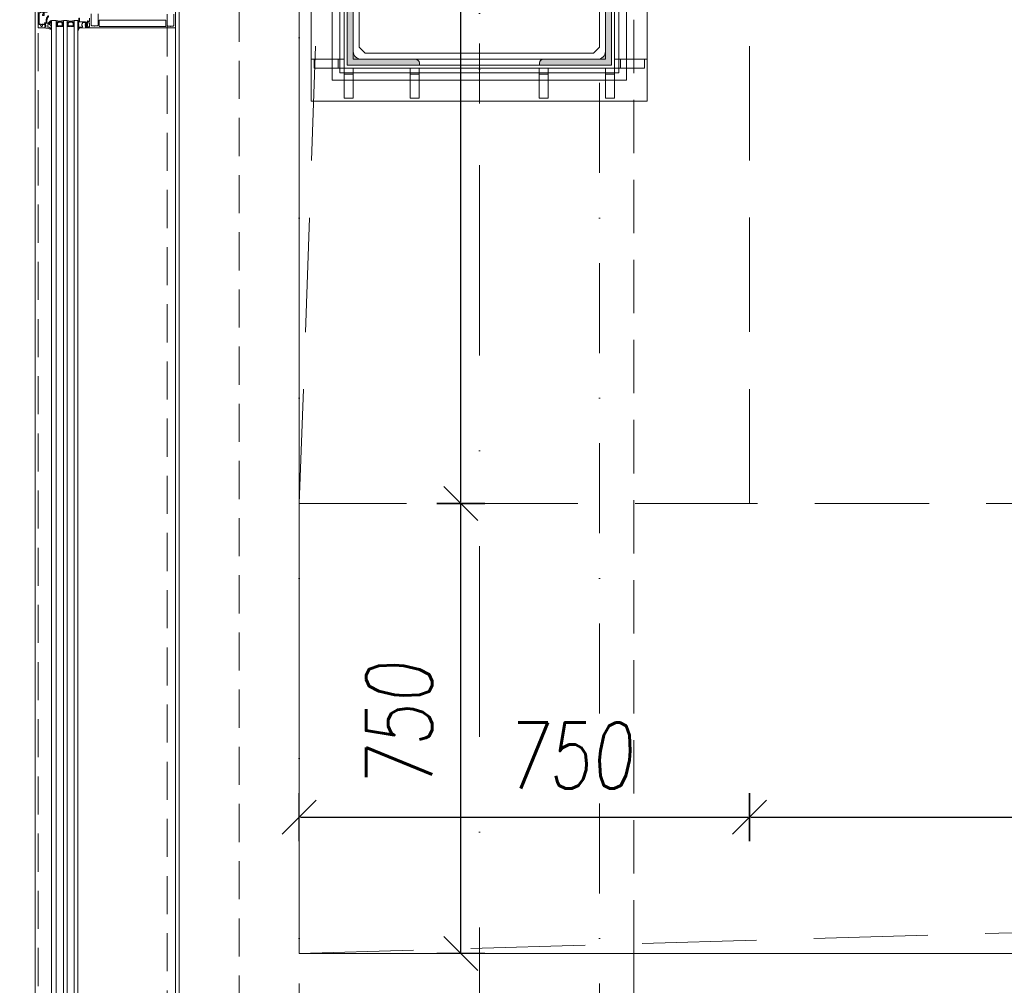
# Model space of a CAD drawing. Header units: millimetres. Extents: x 213386 to 459888, y 74252 to 208052.
# Tile 157 of 256: x 373011 to 374651, y 180579 to 182188. Entities that reach past the tile are written whole.
import ezdxf

# ---------------------------------------------------------------- set-up
doc = ezdxf.new("R2010")
doc.units = ezdxf.units.MM
for name, pattern in [('CK_Čerchovaná 50', [6, 3, -1.5, 0, -1.5]), ('DASHDOTX2', [2, 1, -0.5, 0, -0.5]), ('ČERCHOVANÁ', [25.4, 12.7, -6.35, 0, -6.35]), ('ČÁRKOVANÁ', [19.05, 12.7, -6.35])]:
    doc.linetypes.add(name, pattern=pattern)
doc.layers.get('Defpoints').update_dxf_attribs({"color": 255, "lineweight": 0})
for name, color, linetype, lineweight in [('FASÁDA DETAILNÍ', 255, 'Continuous', 0), ('HU-obrys', 255, 'Continuous', 0), ('HU-ocel pohled', 255, 'Continuous', 0), ('HU-ocel rez', 255, 'Continuous', 0), ('HU-osy', 255, 'DASHDOTX2', 0), ('HU-slaba odstin sedi 254', 255, 'Continuous', 0), ('KOTY 50', 255, 'Continuous', 0), ('NOVA', 255, 'Continuous', 0), ('NOVÁ TLUSTÁ', 255, 'Continuous', 0), ('OSY', 255, 'Continuous', 0), ('TENKA', 255, 'Continuous', 0)]:
    doc.layers.add(name, color=color, linetype=linetype, lineweight=lineweight)
doc.layers.get('KOTY 50').off()
doc.styles.add('CS-ROMANS', font='romans.shx', dxfattribs={"width": 0.75, "oblique": 5})
doc.dimstyles.new('A_KÓTA_50', dxfattribs={"dimtxt": 110, "dimasz": 2, "dimexe": 100, "dimexo": 1500, "dimgap": 40, "dimtad": 1, "dimrnd": 1, "dimdsep": 46, "dimtxsty": 'CS-ROMANS', "dimblk": 'KOT_CARA20', "dimcen": 45, "dimse1": 1, "dimse2": 1, "dimclrd": 256, "dimclre": 256, "dimclrt": 256, "dimadec": 0, "dimazin": 0, "dimtfac": 1, "dimtix": 1, "dimtmove": 2, "dimatfit": 3, "dimldrblk": 'OBLIQUE', "dimfxl": 100, "dimtolj": 1, "dimarcsym": 0})

# ---------------------------------------------------------------- blocks, each defined once
blk = doc.blocks.new('433270')
blk.add_lwpolyline([(1, 0, 0.414364), (0, -1), (0, -1.4, 0.255924), (0.2, -1.8, -0.547723), (0.2, -3.2, 0.255924), (0, -3.6), (0, -14.6, 0.414214), (0.3, -14.9), (1.2, -14.9, 0.414214), (1.7, -14.4), (1.7, -10.3, -0.414214), (2, -10), (6, -10, 0.414248), (7, -9), (7, -7.7, 0.414179), (6.5, -7.2), (5.7, -7.2, 0.414232), (5.4, -7.5), (5.4, -8.2, -0.414198), (5.1, -8.5), (2.8, -8.5, -0.414204), (1.8, -7.5), (1.8, -4.5, -0.147432), (2, -3.9, 0.147461), (2.4, -2.5), (2.4, -2.3, -0.414214), (2.9, -1.8), (21.9, -1.8, -0.668178), (22.2, -2.7), (22.2, -2.7, 1), (21.6, -3.3), (21.5, -3.4, 0.198912), (21.4, -3.7), (21.4, -4, 0.414214), (22.1, -4.7), (22.4, -4.7, 0.576988), (22.6, -4.3, -0.311246), (24.6, -4.3, 0.576988), (24.8, -4.7), (25.3, -4.7, -0.260065), (25.3, -6.6), (24.8, -6.6, 0.576988), (24.6, -7.1, -0.311246), (22.6, -7.1, 0.576988), (22.4, -6.6), (22.1, -6.6, 0.414214), (21.4, -7.3), (21.4, -7.6, 0.267949), (21.6, -8), (21.9, -8.2, -0.637047), (21.7, -10), (19.8, -10.7, 0.315299), (19.5, -11.2), (19.5, -11.5, 0.520567), (20.2, -12), (22.8, -11, -0.520567), (23.5, -11.5), (23.5, -12.5, 0.414062), (24, -13), (25, -13, 0.414186), (25.5, -12.5), (25.5, -11.5, -0.414182), (26, -11), (27, -11, 0.414214), (27.5, -10.5), (27.5, -0.5, 0.414214), (27, 0), (1, 0)], format="xyb", close=True)
blk = doc.blocks.new('284325')
for points in [[(0.8, -5.2, -0.560316), (0.9, -4.7), (1.9, -4.4, 0.3153), (2.1, -4.1), (2.1, -1.9, 0.451558), (1.8, -1.6), (0.9, -1.7, -0.399586), (0.6, -1.5), (0.3, -0.1, -0.415977), (0.5, 0.3, 0.024107), (6.1, 1.2, 0.076636), (9, 2.3, -0.577615), (10.8, 1.3), (10, 1.4, 0.283171), (9.1, 0.9, -0.168429), (7.1, -0.7), (5.9, -1.2, 0.315302), (5.2, -2.1), (5.2, -4.2, 0.269719), (6.8, -6.8, -0.194797), (10.2, -11.5, -0.342663), (9.2, -11.2, 0.119207), (5.4, -7.6, 0.578571), (3.6, -8.6), (3.6, -11.8, 0.176415), (6.2, -18.7, -1), (5.2, -19.5, -0.176415), (2.4, -11.8), (2.4, -8.9, 0.208286), (0.8, -5.2)], [(9, -6.7), (10.3, -8.8, -0.134555), (10.8, -10.6, -0.339795), (10.2, -11.5, 0.194788), (6.8, -6.8, -0.269736), (5.2, -4.2), (5.2, -2.1, -0.315302), (5.9, -1.2), (7.1, -0.7, 0.168429), (9.1, 0.9, -0.283167), (10, 1.4), (10.8, 1.3), (10.8, -0.7, -0.070852), (10.7, -1.3), (9.9, -3.9, -0.241839), (9.1, -4.8), (7.9, -5.2, 0.836024), (8.1, -6.2), (8.1, -6.2, -0.255349), (9, -6.7)]]:
    blk.add_lwpolyline(points, format="xyb", close=True)
blk = doc.blocks.new('284336')
for points in [[(-0.7, -9.6), (-10, -9.6, 0.414511), (-10.5, -10.1), (-10.5, -15.5, -1), (-11.7, -15.5), (-11.7, -9.6), (-12.7, -8.9, -0.668884), (-12.6, -8.2), (-12, -8, 0.766384), (-12, -7.2), (-12.6, -7, -0.76831), (-12.6, -6.2), (-12, -6, 0.766384), (-12, -5.2), (-12.6, -5, -0.76831), (-12.6, -4.2), (-12, -4, 0.766384), (-12, -3.2), (-12.6, -3, -0.877523), (-12.5, -2.2), (-12.1, -2.2, 0.698129), (-11.8, -1.5, -0.220231), (-12.9, 0.8), (-12.9, 3.5, -0.157143), (-12.8, 3.7), (-12.7, 3.4, -0.067482), (-12.5, 2.5, 0.393136), (-8.7, -1), (-6.1, -1, -0.414214), (-5.6, -1.5), (-5.6, -2.2, -0.267949), (-5.9, -2.6), (-6.4, -2.9, 0.267949), (-6.6, -3.4), (-6.6, -5.8, 0.267949), (-6.4, -6.3), (-5.9, -6.6, -0.267949), (-5.6, -7), (-5.6, -8.1, 0.414215), (-5.1, -8.6), (-0.4, -8.6), (-0.4, -9.3, -0.414212), (-0.7, -9.6)], [(-0.4, 0), (-0.4, -2, 0.990243), (-0.4, -3), (0.9, -3, 0.414214), (1.2, -2.7), (1.2, -2.6, -0.668123), (1.7, -2.4), (2.7, -3.4, -0.199004), (2.9, -3.8), (2.9, -5.4, -0.199038), (2.7, -5.8), (1.7, -6.8, -0.668191), (1.2, -6.6), (1.2, -6.5, 0.414214), (0.9, -6.2), (-0.4, -6.2, 0.990269), (-0.4, -7.2), (-0.4, -8.6), (-5.1, -8.6, -0.414215), (-5.6, -8.1), (-5.6, -7, 0.267949), (-5.8, -6.6), (-6.3, -6.3, -0.267949), (-6.6, -5.8), (-6.6, -3.4, -0.267949), (-6.3, -3), (-5.8, -2.7, 0.267949), (-5.6, -2.2), (-5.6, -1.5, 0.414214), (-6.1, -1), (-8.7, -1, -0.393156), (-12.5, 2.5, 0.067572), (-12.7, 3.4), (-12.8, 3.7, -0.637545), (-12.1, 3.5), (-11.9, 2.5, 0.344315), (-10.1, 0.9), (0, 0.4, -0.406913), (0.4, 0), (-0.4, 0)], [(1.7, -4.3, 0.414235), (1.2, -3.8), (-0.7, -3.8, 0.414214), (-1.2, -4.3), (-1.2, -4.9, 0.414214), (-0.7, -5.4), (1.2, -5.4, 0.414235), (1.7, -4.9), (1.7, -4.3)]]:
    blk.add_lwpolyline(points, format="xyb", close=True)
blk = doc.blocks.new('A$C29162560')
at = {"layer": 'FASÁDA DETAILNÍ'}
for p, q in [((-913, -19745.5), (-905, -19745.5)), ((-913, -19745.5), (-913, -21695)), ((-905, -19745.5), (-913, -19745.5)), ((-905, -21705), (-905, -19745.5)), ((-893, -19745.5), (-887, -19745.5)), ((-893, -19745.5), (-893, -21681)), ((-887, -19745.5), (-893, -19745.5)), ((-887, -21681), (-887, -19745.5)), ((-875, -19745.5), (-869, -19745.5)), ((-869, -19745.5), (-875, -19745.5)), ((-875, -19745.5), (-875, -21663)), ((-869, -21663), (-869, -19745.5))]:
    blk.add_line(p, q, dxfattribs=at)
for points in [[(25640, -21740), (-940, -21740), (-940, 1940), (25640, 1940)], [(25400, -21500), (-700, -21500), (-700, 1700), (25400, 1700)], [(-894, -19755.5), (-894, -19749.5), (-896, -19747.5), (-902, -19747.5), (-904, -19749.5), (-904, -19755.5), (-899.5, -19755.5), (-899.5, -19755), (-898.5, -19755), (-898.5, -19755.5)], [(-903, -19754.5), (-895, -19754.5), (-895, -19749.9), (-896.4, -19748.5), (-901.4, -19748.5), (-903, -19749.9)], [(-876, -19755.5), (-876, -19749.5), (-878, -19747.5), (-884, -19747.5), (-886, -19749.5), (-886, -19755.5), (-881.5, -19755.5), (-881.5, -19755), (-880.5, -19755), (-880.5, -19755.5)], [(-885, -19754.5), (-877, -19754.5), (-877, -19749.9), (-878.4, -19748.5), (-883.4, -19748.5), (-885, -19749.9)]]:
    blk.add_lwpolyline(points, close=True, dxfattribs=at)
at = {"layer": 'FASÁDA DETAILNÍ', "linetype": 'ČÁRKOVANÁ', "ltscale": 5}
for points in [[(25635, -21735), (-935, -21735), (-935, 1935), (25635, 1935)], [(25420, -21520), (-720, -21520), (-720, 1720), (25420, 1720)], [(25300, -21400), (-600, -21400), (-600, 1600), (25300, 1600)]]:
    blk.add_lwpolyline(points, close=True, dxfattribs=at)
at = {"layer": 'FASÁDA DETAILNÍ'}
for points in [[(-846.5, -19734.6), (-846.5, -19753, 0.414214), (-845, -19754.5), (-841.5, -19754.5, 0.399985), (-840.5, -19754.5), (-836.8, -19754.5, 0.414214), (-835.3, -19753), (-835.3, -19734.6, -0.13165)], [(-720.2, -19734.7), (-720.2, -19753.5, 0.414232), (-718.7, -19755), (-715, -19755, 0.399985), (-714, -19755), (-710.5, -19755, 0.414232), (-709, -19753.5), (-709, -19734.7, -0.116937)], [(-706, -19731), (-706, -19756.5, -0.414214), (-707, -19757.5), (-707, -19757.5), (-855.5, -19757.5, -0.414214), (-856, -19757), (-856, -19755.7, -0.41422), (-855.5, -19755.2), (-855, -19755.2), (-855, -19756.2), (-850.5, -19756.2, 0.414214), (-849.5, -19755.2), (-849.5, -19750.5, 0.414214), (-850.5, -19749.5), (-855, -19749.5), (-855, -19751.2), (-855.5, -19751.2, -0.414201), (-856, -19750.7), (-856, -19748.7, -0.414214), (-855.5, -19748.2), (-853.4, -19748.2, 0.414214), (-852.9, -19747.7), (-852.9, -19745.9), (-851.6, -19745.9), (-851.6, -19747.1), (-849.8, -19747.1, 0.414214), (-849.5, -19746.8), (-849.5, -19741.5, 0.414167)]]:
    blk.add_lwpolyline(points, format="xyb", dxfattribs=at)
blk.add_lwpolyline([(-832.8, -19755.4), (-722.7, -19755.4, 0.414214), (-722.2, -19754.9), (-722.2, -19745.2, 0.414214), (-722.7, -19744.7), (-832.8, -19744.7, 0.414214), (-833.3, -19745.2), (-833.3, -19754.9, 0.414214), (-832.8, -19755.4)], format="xyb", close=True, dxfattribs=at)
blk.add_lwpolyline([(113.5, -21626), (-706, -21626), (-706, -19756.5)], dxfattribs=at)
for centre, radius, start, end in [((-899, -19723.6), 22.7, 254.6728, 285.3272), ((-903.6, -19751.1), 3.55, 67.2938, 112.409), ((-903.8, -19750.7), 2.9, 65.3067, 115.2952), ((-903.9, -19750.3), 2.25, 61.5273, 118.4028), ((-904.1, -19750.1), 1.71, 57.2949, 122.6857), ((-904.2, -19749.9), 1.26, 51.9656, 128.4996), ((-894.4, -19751.1), 3.55, 67.591, 112.7062), ((-894.2, -19750.7), 2.9, 64.7048, 114.6933), ((-894.1, -19750.3), 2.25, 61.5972, 118.4727), ((-893.9, -19750.1), 1.71, 57.3143, 122.7051), ((-893.8, -19749.9), 1.26, 51.5004, 128.0344), ((-881, -19723.6), 22.7, 254.6728, 285.3272), ((-885.6, -19751.1), 3.55, 67.2938, 112.409), ((-885.8, -19750.7), 2.9, 65.3067, 115.2952), ((-885.9, -19750.3), 2.25, 61.5273, 118.4028), ((-886.1, -19750.1), 1.71, 57.2949, 122.6857), ((-886.2, -19749.9), 1.26, 51.9656, 128.4996), ((-876.4, -19751.1), 3.55, 67.591, 112.7062), ((-876.2, -19750.7), 2.9, 64.7048, 114.6933), ((-876.1, -19750.3), 2.25, 61.5972, 118.4727), ((-875.9, -19750.1), 1.71, 57.3143, 122.7051), ((-875.8, -19749.9), 1.26, 51.5004, 128.0344), ((-904.4, -19749.8), 0.879, 43.9949, 136.4964), ((-904.5, -19749.9), 0.596, 33.0366, 146.9634), ((-904.5, -19750.1), 0.596, 33.0366, 146.9634), ((-904.5, -19750.4), 0.596, 33.0366, 146.9634), ((-904.5, -19750.7), 0.596, 33.0366, 146.9634), ((-904.5, -19751), 0.596, 33.0366, 146.9634), ((-904.5, -19751.3), 0.596, 33.0366, 146.9634), ((-904.5, -19751.6), 0.596, 33.0366, 146.9634), ((-904.5, -19751.9), 0.596, 33.0366, 146.9634), ((-904.5, -19752.2), 0.596, 33.0366, 146.9634), ((-904.5, -19752.5), 0.596, 33.0366, 146.9634), ((-904.5, -19752.8), 0.596, 33.0366, 146.9634), ((-904.5, -19753.1), 0.596, 33.0366, 146.9634), ((-904.5, -19753.4), 0.596, 33.0366, 146.9634), ((-893.6, -19749.8), 0.879, 43.5036, 136.0051), ((-893.5, -19749.9), 0.596, 33.0366, 146.9634), ((-893.5, -19750.1), 0.596, 33.0366, 146.9634), ((-893.5, -19750.4), 0.596, 33.0366, 146.9634), ((-893.5, -19750.7), 0.596, 33.0366, 146.9634), ((-893.5, -19751), 0.596, 33.0366, 146.9634), ((-893.5, -19751.3), 0.596, 33.0366, 146.9634), ((-893.5, -19751.6), 0.596, 33.0366, 146.9634), ((-893.5, -19751.9), 0.596, 33.0366, 146.9634), ((-893.5, -19752.2), 0.596, 33.0366, 146.9634), ((-893.5, -19752.5), 0.596, 33.0366, 146.9634), ((-893.5, -19752.8), 0.596, 33.0366, 146.9634), ((-893.5, -19753.1), 0.596, 33.0366, 146.9634), ((-893.5, -19753.4), 0.596, 33.0366, 146.9634), ((-886.4, -19749.8), 0.879, 43.9949, 136.4964), ((-886.5, -19749.9), 0.596, 33.0366, 146.9634), ((-886.5, -19750.1), 0.596, 33.0366, 146.9634), ((-886.5, -19750.4), 0.596, 33.0366, 146.9634), ((-886.5, -19750.7), 0.596, 33.0366, 146.9634), ((-886.5, -19751), 0.596, 33.0366, 146.9634), ((-886.5, -19751.3), 0.596, 33.0366, 146.9634), ((-886.5, -19751.6), 0.596, 33.0366, 146.9634), ((-886.5, -19751.9), 0.596, 33.0366, 146.9634), ((-886.5, -19752.2), 0.596, 33.0366, 146.9634), ((-886.5, -19752.5), 0.596, 33.0366, 146.9634), ((-886.5, -19752.8), 0.596, 33.0366, 146.9634), ((-886.5, -19753.1), 0.596, 33.0366, 146.9634), ((-886.5, -19753.4), 0.596, 33.0366, 146.9634), ((-875.6, -19749.8), 0.879, 43.5036, 136.0051), ((-875.5, -19749.9), 0.596, 33.0366, 146.9634), ((-875.5, -19750.1), 0.596, 33.0366, 146.9634), ((-875.5, -19750.4), 0.596, 33.0366, 146.9634), ((-875.5, -19750.7), 0.596, 33.0366, 146.9634), ((-875.5, -19751), 0.596, 33.0366, 146.9634), ((-875.5, -19751.3), 0.596, 33.0366, 146.9634), ((-875.5, -19751.6), 0.596, 33.0366, 146.9634), ((-875.5, -19751.9), 0.596, 33.0366, 146.9634), ((-875.5, -19752.2), 0.596, 33.0366, 146.9634), ((-875.5, -19752.5), 0.596, 33.0366, 146.9634), ((-875.5, -19752.8), 0.596, 33.0366, 146.9634), ((-875.5, -19753.1), 0.596, 33.0366, 146.9634), ((-875.5, -19753.4), 0.596, 33.0366, 146.9634)]:
    blk.add_arc(centre, radius, start, end, dxfattribs=at)
for name, p, xscale, rotation in [('433270', (-935, -19730), -1.000000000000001, 90), ('284325', (-924.1, -19757.5), -1, 180), ('284336', (-855.6, -19757.5), -1, 180)]:
    blk.add_blockref(name, p, dxfattribs=dict(at, xscale=xscale, rotation=rotation))
blk = doc.blocks.new('KOT_CARA20')
for p, q in [((0, 20), (0, -20)), ((0, 0), (14.14, 14.14)), ((0, 0), (-14.14, -14.14))]:
    blk.add_line(p, q)
blk = doc.blocks.new('*D3949')
at = {"lineweight": -2, "transparency": 16777216}
blk.add_line((373745.5, 180634.2), (373745.5, 181380.2), dxfattribs=at)
at = {"layer": 'Defpoints', "color": 0, "transparency": 16777216}
for p in [(373010.8, 181382.2), (373745.5, 181382.2), (373010.8, 180632.2)]:
    blk.add_point(p, dxfattribs=at)
at = {"lineweight": -2, "transparency": 16777216, "xscale": 2, "yscale": 2, "zscale": 2}
for p, rotation in [((373745.5, 181382.2), 90), ((373745.5, 180632.2), 270)]:
    blk.add_blockref('KOT_CARA20', p, dxfattribs=dict(at, rotation=rotation))
at = {"transparency": 16777216, "insert": (373643, 181011.9), "char_height": 110, "attachment_point": 5, "rotation": 90, "style": 'CS-ROMANS'}
blk.add_mtext('\\A1;750', dxfattribs=at)
blk = doc.blocks.new('_OBLIQUE')
at = {"color": 0, "linetype": 'ByBlock', "ltscale": 15}
blk.add_line((-0.5, -0.5), (0.5, 0.5), dxfattribs=at)
blk = doc.blocks.new('*D3950')
at = {"lineweight": -2, "transparency": 16777216}
blk.add_line((373745.5, 181384.2), (373745.5, 202680.2), dxfattribs=at)
at = {"layer": 'Defpoints', "color": 0, "transparency": 16777216}
for p in [(373428.9, 202682.2), (373745.5, 202682.2), (373010.8, 181382.2)]:
    blk.add_point(p, dxfattribs=at)
at = {"lineweight": -2, "transparency": 16777216, "xscale": 2, "yscale": 2, "zscale": 2}
for p, rotation in [((373745.5, 202682.2), 90), ((373745.5, 181382.2), 270)]:
    blk.add_blockref('KOT_CARA20', p, dxfattribs=dict(at, rotation=rotation))
at = {"transparency": 16777216, "insert": (373643, 192725.8), "char_height": 110, "attachment_point": 5, "rotation": 90, "style": 'CS-ROMANS'}
blk.add_mtext('\\A1;21300', dxfattribs=at)
blk = doc.blocks.new('*D3952')
at = {"lineweight": -2, "transparency": 16777216}
blk.add_line((373478.6, 180859.6), (374224.6, 180859.6), dxfattribs=at)
at = {"layer": 'Defpoints', "color": 0, "transparency": 16777216}
for p in [(373476.6, 181033.4), (374226.6, 181033.4), (374226.6, 180859.6)]:
    blk.add_point(p, dxfattribs=at)
at = {"lineweight": -2, "transparency": 16777216, "xscale": 2, "yscale": 2, "zscale": 2, "rotation": 180}
blk.add_blockref('KOT_CARA20', (373476.6, 180859.6), dxfattribs=at)
at = {"lineweight": -2, "transparency": 16777216, "xscale": 2, "yscale": 2, "zscale": 2}
blk.add_blockref('KOT_CARA20', (374226.6, 180859.6), dxfattribs=at)
at = {"transparency": 16777216, "insert": (373926.9, 180962.1), "char_height": 110, "attachment_point": 5, "style": 'CS-ROMANS'}
blk.add_mtext('\\A1;750', dxfattribs=at)
blk = doc.blocks.new('*D3953')
at = {"lineweight": -2, "transparency": 16777216}
blk.add_line((374228.6, 180859.6), (398424.6, 180859.6), dxfattribs=at)
at = {"layer": 'Defpoints', "color": 0, "transparency": 16777216}
for p in [(398426.6, 181107.3), (374226.6, 181033.4), (398426.6, 180859.6)]:
    blk.add_point(p, dxfattribs=at)
at = {"lineweight": -2, "transparency": 16777216, "xscale": 2, "yscale": 2, "zscale": 2, "rotation": 180}
blk.add_blockref('KOT_CARA20', (374226.6, 180859.6), dxfattribs=at)
at = {"lineweight": -2, "transparency": 16777216, "xscale": 2, "yscale": 2, "zscale": 2}
blk.add_blockref('KOT_CARA20', (398426.6, 180859.6), dxfattribs=at)
at = {"transparency": 16777216, "insert": (388850.4, 180954.6), "char_height": 110, "attachment_point": 5, "style": 'CS-ROMANS'}
blk.add_mtext('\\A1;24200', dxfattribs=at)
blk = doc.blocks.new('A$C657B7939')
at = {"layer": 'HU-slaba odstin sedi 254'}
h = blk.add_hatch(color=256, dxfattribs=at)
h.dxf.hatch_style = 1
h.paths.add_polyline_path([(0.01, 0.1135, 0.414214), (0.0035, 0.12), (0, 0.12), (0, 0), (0.12, 0), (0.12, 0.0035, 0.414214), (0.1135, 0.01), (0.023, 0.01, -0.414214), (0.01, 0.023)])
for p, q in [((0, 0.12), (0.0035, 0.12)), ((0, 0), (0, 0.12)), ((0.01, 0.1135), (0.01, 0.023)), ((0.023, 0.01), (0.1135, 0.01)), ((0.12, 0.0035), (0.12, 0)), ((0.12, 0), (0, 0))]:
    blk.add_line(p, q)
for centre, radius, start, end in [((0.0035, 0.1135), 0.0065, 0, 90), ((0.023, 0.023), 0.013, 180, 270), ((0.1135, 0.0035), 0.0065, 0, 90)]:
    blk.add_arc(centre, radius, start, end)
blk = doc.blocks.new('ztužení sloupů 2')
at = {"layer": 'HU-obrys', "ltscale": 100}
blk.add_lwpolyline([(141108.3, 177277.9), (141108.3, 176697.9), (141118.3, 176687.9), (141498.3, 176687.9), (141508.3, 176697.9), (141508.3, 177277.9), (141498.3, 177287.9), (141118.3, 177287.9)], close=True, dxfattribs=at)
at = {"layer": 'HU-ocel pohled'}
for p, q in [((141083.3, 177362.9), (141083.3, 177312.9)), ((141098.3, 177362.9), (141083.3, 177362.9)), ((141098.3, 177362.9), (141098.3, 177312.9)), ((141193, 177362.9), (141193, 177312.9)), ((141193, 177362.9), (141208, 177362.9)), ((141208, 177362.9), (141208, 177312.9)), ((141408, 177362.9), (141408, 177312.9)), ((141423, 177362.9), (141408, 177362.9)), ((141423, 177362.9), (141423, 177312.9)), ((141518.3, 177362.9), (141518.3, 177312.9)), ((141533.3, 177362.9), (141518.3, 177362.9)), ((141533.3, 177362.9), (141533.3, 177312.9)), ((141033.3, 177312.9), (141083.3, 177312.9)), ((141033.3, 177297.9), (141033.3, 177312.9)), ((141073.3, 177297.9), (141073.3, 177312.9)), ((141098.3, 177322.9), (141083.3, 177322.9)), ((141193, 177322.9), (141208, 177322.9)), ((141423, 177322.9), (141408, 177322.9)), ((141533.3, 177322.9), (141518.3, 177322.9)), ((141583.3, 177312.9), (141533.3, 177312.9)), ((141543.3, 177297.9), (141543.3, 177312.9)), ((141583.3, 177297.9), (141583.3, 177312.9)), ((141028, 177297.9), (141083.3, 177297.9)), ((141588, 177297.9), (141533.3, 177297.9)), ((141033.3, 177202.5), (141083.3, 177202.5)), ((141033.3, 177187.5), (141033.3, 177202.5)), ((141073.3, 177187.5), (141073.3, 177202.5)), ((141583.3, 177202.9), (141533.3, 177202.9)), ((141543.3, 177187.9), (141543.3, 177202.9)), ((141583.3, 177187.9), (141583.3, 177202.9)), ((141033.3, 177187.5), (141083.3, 177187.5)), ((141583.3, 177187.9), (141533.3, 177187.9)), ((141033.3, 176995.4), (141083.3, 176995.4)), ((141033.3, 176980.4), (141033.3, 176995.4)), ((141073.3, 176980.4), (141073.3, 176995.4)), ((141583.3, 176995.4), (141533.3, 176995.4)), ((141543.3, 176980.4), (141543.3, 176995.4)), ((141583.3, 176980.4), (141583.3, 176995.4)), ((141033.3, 176980.4), (141083.3, 176980.4)), ((141583.3, 176980.4), (141533.3, 176980.4)), ((141033.3, 176788.2), (141083.3, 176788.2)), ((141033.3, 176773.2), (141033.3, 176788.2)), ((141073.3, 176773.2), (141073.3, 176788.2)), ((141583.3, 176787.9), (141533.3, 176787.9)), ((141543.3, 176772.9), (141543.3, 176787.9)), ((141583.3, 176772.9), (141583.3, 176787.9)), ((141033.3, 176773.2), (141083.3, 176773.2)), ((141583.3, 176772.9), (141533.3, 176772.9)), ((141028, 176677.9), (141083.3, 176677.9)), ((141033.3, 176662.9), (141033.3, 176677.9)), ((141073.3, 176662.9), (141073.3, 176677.9)), ((141588, 176677.9), (141533.3, 176677.9)), ((141543.3, 176662.9), (141543.3, 176677.9)), ((141583.3, 176662.9), (141583.3, 176677.9)), ((141033.3, 176662.9), (141083.3, 176662.9)), ((141083.3, 176612.9), (141083.3, 176662.9)), ((141098.3, 176612.9), (141098.3, 176662.9)), ((141193, 176612.9), (141193, 176662.9)), ((141208, 176612.9), (141208, 176662.9)), ((141408, 176612.9), (141408, 176662.9)), ((141423, 176612.9), (141423, 176662.9)), ((141518.3, 176612.9), (141518.3, 176662.9)), ((141533.3, 176612.9), (141533.3, 176662.9)), ((141583.3, 176662.9), (141533.3, 176662.9)), ((141098.3, 176652.9), (141083.3, 176652.9)), ((141193, 176652.9), (141208, 176652.9)), ((141423, 176652.9), (141408, 176652.9)), ((141533.3, 176652.9), (141518.3, 176652.9)), ((141098.3, 176612.9), (141083.3, 176612.9)), ((141193, 176612.9), (141208, 176612.9)), ((141423, 176612.9), (141408, 176612.9)), ((141533.3, 176612.9), (141518.3, 176612.9))]:
    blk.add_line(p, q, dxfattribs=at)
for points in [[(141028, 177367.9), (141028, 176607.9), (141588, 176607.9), (141588, 177367.9)], [(141083.3, 177312.9), (141083.3, 176662.9), (141533.3, 176662.9), (141533.3, 177312.9)], [(141098.3, 177297.9), (141098.3, 176677.9), (141518.3, 176677.9), (141518.3, 177297.9)]]:
    blk.add_lwpolyline(points, close=True, dxfattribs=at)
at = {"layer": 'HU-osy', "ltscale": 100}
for p, q in [((141308.3, 176604.2), (141308.3, 177371.5)), ((141662.8, 176987.9), (140895.4, 176987.9))]:
    blk.add_line(p, q, dxfattribs=at)
at = {"layer": 'NOVÁ TLUSTÁ', "ltscale": 5}
for points in [[(141063.3, 177332.9), (141553.3, 177332.9), (141553.3, 176642.9), (141063.3, 176642.9)], [(141075.8, 177320.4), (141540.8, 177320.4), (141540.8, 176655.4), (141075.8, 176655.4)], [(141088.3, 177307.9), (141528.3, 177307.9), (141528.3, 176667.9), (141088.3, 176667.9)]]:
    blk.add_lwpolyline(points, close=True, dxfattribs=at)
at = {"layer": 'HU-ocel rez', "ltscale": 30}
for p, xscale, yscale, rotation in [((141088.3, 177307.9), 1000, 1000, 270), ((141528.3, 177307.9), -1000.000000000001, 1000.000000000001, 90), ((141088.3, 176667.9), -1000, 1000, 270), ((141528.3, 176667.9), 1000.000000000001, 1000.000000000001, 90)]:
    blk.add_blockref('A$C657B7939', p, dxfattribs=dict(at, xscale=xscale, yscale=yscale, rotation=rotation))

msp = doc.modelspace()

# ---------------------------------------------------------------- linework, layer by layer
at = {"layer": 'NOVA', "linetype": 'ČÁRKOVANÁ', "ltscale": 15}
for p, q in [((373476.638, 181382.154), (374226.638, 202682.154)), ((374226.638, 181382.154), (373476.638, 181382.154)), ((373476.638, 180632.154), (399176.638, 181382.154))]:
    msp.add_line(p, q, dxfattribs=at)
at = {"layer": 'NOVA'}
for p, q in [((373476.638, 180632.154), (373476.638, 196574.654)), ((373476.638, 180932.154), (373476.638, 180632.154))]:
    msp.add_line(p, q, dxfattribs=at)
at = {"layer": 'NOVA', "ltscale": 5}
for p, q in [((373476.638, 180632.154), (373476.638, 196574.654)), ((373476.638, 180932.154), (373476.638, 180632.154)), ((374034.138, 180632.154), (373476.638, 180632.154)), ((378201.138, 180632.154), (373476.638, 180632.154))]:
    msp.add_line(p, q, dxfattribs=at)
at = {"layer": 'NOVA', "linetype": 'ČÁRKOVANÁ', "ltscale": 15}
msp.add_lwpolyline([(380526.638, 181382.154), (374226.638, 181382.154), (374226.638, 202682.154), (380526.638, 202682.154)], dxfattribs=at)
at = {"layer": 'OSY', "linetype": 'ČERCHOVANÁ', "ltscale": 25}
msp.add_line((373776.638, 204809.563), (373776.638, 179734.916), dxfattribs=at)
at = {"layer": 'TENKA', "linetype": 'CK_Čerchovaná 50', "ltscale": 50}
for p, q in [((373476.638, 180432.154), (373476.638, 203632.154)), ((373976.638, 180432.154), (373976.638, 182132.154))]:
    msp.add_line(p, q, dxfattribs=at)
at = {"layer": 'TENKA', "ltscale": 20}
for p, q in [((373476.638, 180632.154), (373476.638, 184794.654)), ((374034.138, 180632.154), (373476.638, 180632.154)), ((374034.138, 180312.154), (374034.138, 180632.154))]:
    msp.add_line(p, q, dxfattribs=at)
at = {"layer": 'TENKA', "linetype": 'ČÁRKOVANÁ', "ltscale": 7}
msp.add_lwpolyline([(374034.138, 203432.154), (399176.638, 203432.154), (399176.638, 180632.154), (374034.138, 180632.154)], close=True, dxfattribs=at)

# ---------------------------------------------------------------- block references
at = {"layer": 'KOTY 50'}
msp.add_blockref('ztužení sloupů 2', (232468.311, 5444.296), dxfattribs=at)
at = {"layer": 'NOVA'}
msp.add_blockref('A$C29162560', (373976.638, 201932.154), dxfattribs=at)

# ---------------------------------------------------------------- dimensions: what is measured, and where the dimension line sits
for base, p1, p2, picture, middle in [((373745.548, 202682.154), (373010.825, 181382.154), (373428.861, 202682.154), '*D3950', (373643.048, 192725.83)), ((373745.548, 181382.154), (373010.825, 180632.154), (373010.825, 181382.154), '*D3949', (373643.048, 181011.855))]:
    dim = msp.add_linear_dim(base=base, p1=p1, p2=p2, angle=90, dimstyle='A_KÓTA_50')
    dim.commit()
    dim.dimension.update_dxf_attribs({"geometry": picture, "text_midpoint": middle, "dimtype": 160})
for base, p1, p2, picture, middle in [((398426.638, 180859.579), (374226.638, 181033.425), (398426.638, 181107.275), '*D3953', (388850.355, 180954.579)), ((374226.638, 180859.579), (373476.638, 181033.425), (374226.638, 181033.425), '*D3952', (373926.87, 180962.079))]:
    dim = msp.add_linear_dim(base=base, p1=p1, p2=p2, dimstyle='A_KÓTA_50')
    dim.commit()
    dim.dimension.update_dxf_attribs({"geometry": picture, "text_midpoint": middle, "dimtype": 160})

doc.saveas('drawing.dxf')
